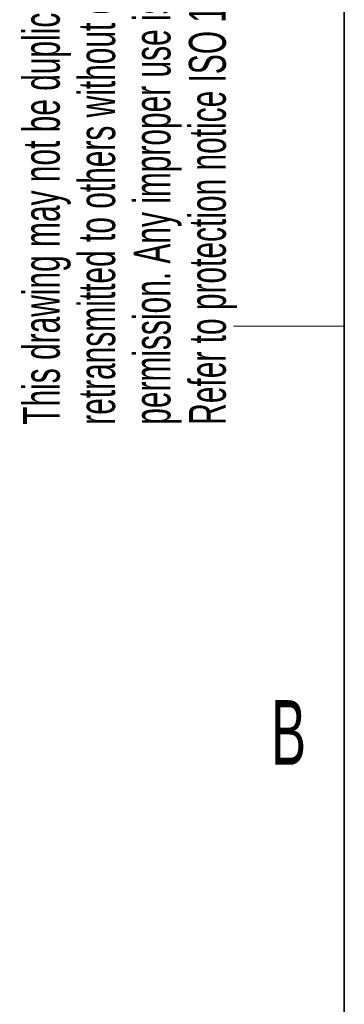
# Model space of a CAD drawing. Header units: millimetres. Extents: x 5 to 418, y 2 to 292.
# Tile 18 of 53: x 8 to 26, y 201 to 254. Entities that reach past the tile are written whole.
import ezdxf

# ---------------------------------------------------------------- set-up
doc = ezdxf.new("R2010")
doc.units = ezdxf.units.MM
doc.layers.add('SLD-0', color=7, linetype='Continuous')
doc.styles.add('SLDTEXTSTYLE1', font='TXT', dxfattribs={"width": 0.605})

msp = doc.modelspace()

# ---------------------------------------------------------------- linework, layer by layer
at = {"layer": 'SLD-0', "lineweight": 35}
msp.add_line((26, 282.5), (26, 12), dxfattribs=at)
at = {"layer": 'SLD-0', "lineweight": 18}
msp.add_line((20, 237.25), (26, 237.25), dxfattribs=at)

# ---------------------------------------------------------------- texts
at = {"layer": 'SLD-0', "char_height": 2, "attachment_point": 1, "rotation": 90, "style": 'SLDTEXTSTYLE1'}
for s, insert in [('permission. Any improper use is forbidden.', (14.5783, 231.9088)), ('retransmitted to others without our prior', (11.5783, 231.9088)), ('This drawing may not be duplicated nor', (8.5783, 231.9088)), ('Refer to protection notice ISO 16016', (17.5783, 231.9088))]:
    msp.add_mtext(s, dxfattribs=dict(at, insert=insert))
at = {"layer": 'SLD-0', "insert": (22.9816, 217.0011), "char_height": 3.5, "attachment_point": 2, "style": 'SLDTEXTSTYLE1'}
msp.add_mtext('B', dxfattribs=at)

doc.saveas('drawing.dxf')
